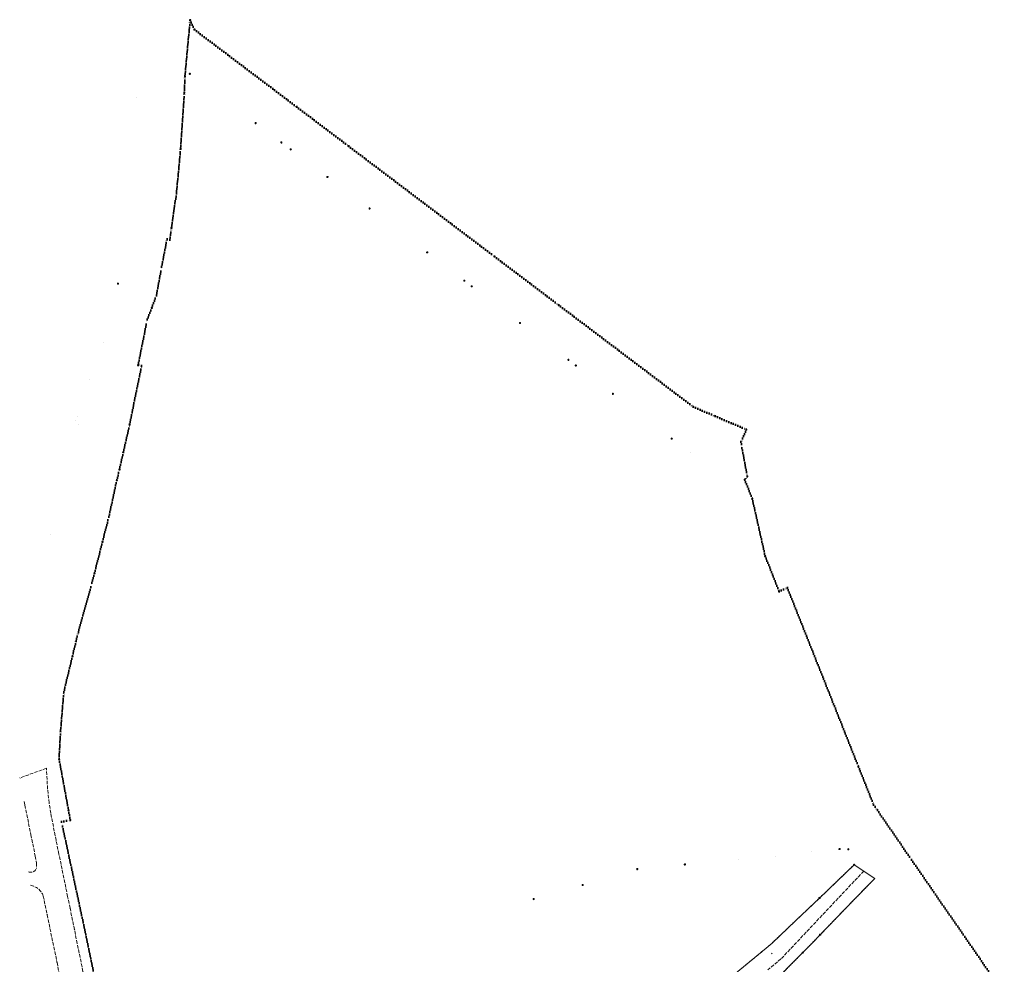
# Model space of a CAD drawing. Extents: x 6472695 to 6473494, y 5822279 to 5823456.
# Tile 51 of 51: x 6472877 to 6473299, y 5823052 to 5823456. Entities that reach past the tile are written whole.
import ezdxf

# ---------------------------------------------------------------- set-up
doc = ezdxf.new("R2010")
doc.units = 0
for name, pattern in [('KROPK2', [1, 0.05, -0.95]), ('PRZER1-1', [1, 0.5, -0.5]), ('PRZER3-1', [2, 1.5, -0.5])]:
    doc.linetypes.add(name, pattern=pattern)
doc.layers.get('0').update_dxf_attribs({"linetype": 'CONTINUOUS'})
for name, color, linetype, lineweight in [('EGDE', 7, 'CONTINUOUS', 18), ('EGPG', 7, 'CONTINUOUS', 18), ('GESJAE', 7, 'CONTINUOUS', 50), ('GSPPRB', 7, 'CONTINUOUS', 18), ('OTKJ', 7, 'CONTINUOUS', 18)]:
    doc.layers.add(name, color=color, linetype=linetype, lineweight=lineweight)
doc.layers.add('EGUG', color=7, linetype='CONTINUOUS', lineweight=18, true_color=0x008000)
doc.layers.add('GELULI', color=7, linetype='CONTINUOUS', lineweight=18, true_color=0xfeffff)

# ---------------------------------------------------------------- blocks, each defined once
blk = doc.blocks.new('D_GEPPGD1_1')
at = {"color": 0}
blk.add_lwpolyline([(0, 0.25), (0.077254, 0.237764), (0.146946, 0.202254), (0.202254, 0.146946), (0.237764, 0.077254), (0.25, 0), (0.237764, -0.077254), (0.202254, -0.146946), (0.146946, -0.202254), (0.077254, -0.237764), (0, -0.25), (-0.077254, -0.237764), (-0.146946, -0.202254), (-0.202254, -0.146946), (-0.237764, -0.077254), (-0.25, 0), (-0.237764, 0.077254), (-0.202254, 0.146946), (-0.146946, 0.202254), (-0.077254, 0.237764)], close=True, dxfattribs=at)
blk = doc.blocks.new('D_GEPPGD1_2')
blk.add_hatch(color=0).paths.add_polyline_path([(0, -0.045), (0.013906, -0.042798), (0.02645, -0.036406), (0.036406, -0.02645), (0.042798, -0.013906), (0.045, 0), (0.042798, 0.013906), (0.036406, 0.02645), (0.02645, 0.036406), (0.013906, 0.042798), (0, 0.045), (-0.013906, 0.042798), (-0.02645, 0.036406), (-0.036406, 0.02645), (-0.042798, 0.013906), (-0.045, 0), (-0.042798, -0.013906), (-0.036406, -0.02645), (-0.02645, -0.036406), (-0.013906, -0.042798)])
blk = doc.blocks.new('D_GSPPRB0')
at = {"color": 0, "lineweight": 18}
for points in [[(-0.12726, -0.12726), (0.12726, 0.12726)], [(-0.12726, 0.12726), (0.12726, -0.12726)]]:
    blk.add_lwpolyline(points, dxfattribs=at)

msp = doc.modelspace()

# ---------------------------------------------------------------- linework, layer by layer
at = {"layer": 'EGDE', "linetype": 'Continuous', "lineweight": 18}
msp.add_lwpolyline([(6473182.21, 5823046.62), (6473197.67, 5823059.37), (6473199.27, 5823060.8), (6473209.28, 5823070.31), (6473219.58, 5823080.08), (6473234.44, 5823094.38), (6473243.33, 5823088.51), (6473240.15, 5823085.25), (6473230.07, 5823074.87), (6473219.86, 5823064.36), (6473216.4, 5823060.79), (6473215.01, 5823059.37), (6473212.43, 5823056.7), (6473198.45, 5823042.67)], dxfattribs=at)
at = {"layer": 'EGUG', "color": 96, "linetype": 'PRZER1-1', "lineweight": 18, "true_color": 0x008000}
msp.add_lwpolyline([(6473182.21, 5823046.62), (6473197.67, 5823059.37), (6473199.27, 5823060.8), (6473209.28, 5823070.31), (6473219.58, 5823080.08), (6473234.44, 5823094.38)], dxfattribs=at)
at = {"layer": 'EGUG', "linetype": 'PRZER1-1', "lineweight": 18}
msp.add_lwpolyline([(6473243.33, 5823088.51), (6473240.15, 5823085.25), (6473230.07, 5823074.87), (6473219.86, 5823064.36), (6473216.4, 5823060.79), (6473215.01, 5823059.37), (6473212.43, 5823056.7), (6473198.45, 5823042.67)], dxfattribs=at)
at = {"layer": 'GELULI', "linetype": 'PRZER3-1', "lineweight": 18, "elevation": -0.01}
msp.add_lwpolyline([(6473238.57, 5823091.65), (6473203.09, 5823053.98), (6473197.51, 5823049.31)], dxfattribs=at)
at = {"layer": 'GESJAE', "linetype": 'KROPK2', "lineweight": 50, "elevation": 10.22}
msp.add_lwpolyline([(6472908.94, 5823046.95), (6472903.77, 5823071.67), (6472894.94, 5823112.72), (6472898.68, 5823113.46), (6472897.9, 5823117.74), (6472893.86, 5823139.62), (6472894.55, 5823151.85), (6472895.9, 5823168.29), (6472899.63, 5823183.77), (6472901.15, 5823190.09), (6472902.13, 5823193.97), (6472907.98, 5823215.05), (6472909.05, 5823219.29), (6472912.48, 5823232.73), (6472915.21, 5823243.42), (6472918.63, 5823259.12), (6472919.74, 5823263.66), (6472921.41, 5823271.05), (6472924.08, 5823282.87), (6472929.22, 5823308.13), (6472927.73, 5823308.34), (6472931.64, 5823327.85), (6472933.6, 5823332.94), (6472935.55, 5823338.19), (6472937.81, 5823350.48), (6472940.12, 5823362.32), (6472941.29, 5823362.04), (6472942.02, 5823367.16), (6472944.14, 5823381.82), (6472945.94, 5823401.16), (6472947.53, 5823425.06), (6472947.79, 5823432.12), (6472950.01, 5823456.09), (6472951.87, 5823452.07), (6472995.66, 5823418.95), (6473017.94, 5823402.11), (6473080.39, 5823354.87), (6473107.88, 5823334.08), (6473165.54, 5823290.47), (6473174.93, 5823286.46), (6473188.25, 5823280.77), (6473185.96, 5823275.51), (6473186.39, 5823272.77), (6473188.66, 5823260.72), (6473187.58, 5823259.27), (6473190.78, 5823251.16), (6473196.33, 5823226.56), (6473202.27, 5823211.46), (6473205.82, 5823212.96), (6473236.29, 5823136.34), (6473242.79, 5823119.99), (6473244.42, 5823117.67), (6473259.01, 5823096.44), (6473265.04, 5823087.72), (6473281.81, 5823063.48), (6473298.75, 5823038.98)], dxfattribs=at)
at = {"layer": 'OTKJ', "color": 4, "linetype": 'PRZER3-1', "lineweight": 18, "true_color": 0x00ffff, "elevation": 10.18}
for points in [[(6472921.53, 5823000.59, -0.214971), (6472915.88, 5823000.83, -0.268358), (6472913.21, 5823004.47), (6472911.83, 5823011.11), (6472910.57, 5823017.18), (6472908.42, 5823027.71), (6472906.54, 5823036.78), (6472905.75, 5823040.67), (6472904.12, 5823048.68), (6472901.65, 5823060.61), (6472900.45, 5823066.58), (6472898.58, 5823075.74), (6472897.55, 5823080.75), (6472893.81, 5823098.94), (6472892.6, 5823104.82), (6472890.32, 5823116.46), (6472889.64, 5823120.83), (6472888.96, 5823126.82), (6472888.45, 5823135.7), (6472877.01, 5823131.48)], [(6472878.92, 5823121.46), (6472879.26, 5823119.86), (6472881.8, 5823107.2), (6472883.67, 5823098.01), (6472884.27, 5823095.07), (6472884.26, 5823092.78, -0.392609), (6472880.83, 5823091.31)], [(6472881.62, 5823085.56, -0.270323), (6472887.12, 5823080.95), (6472888.77, 5823072.92), (6472893, 5823052.53), (6472897.08, 5823032.65), (6472901.33, 5823012.16), (6472903.2, 5823003.09, -0.062359), (6472903.4, 5823001.16, -0.139011), (6472902.89, 5822998.53, -0.163281), (6472900.05, 5822995.96), (6472899.15, 5822995.54)]]:
    msp.add_lwpolyline(points, format="xyb", dxfattribs=at)

# ---------------------------------------------------------------- block references
at = {"layer": 'EGPG', "color": 7, "linetype": 'Continuous', "lineweight": 18}
for name, p in [('D_GEPPGD1_1', (6472950.01, 5823456.09)), ('D_GEPPGD1_1', (6472951.87, 5823452.07)), ('D_GEPPGD1_2', (6472928.41, 5823440.22)), ('D_GEPPGD1_2', (6472927.89, 5823435.06)), ('D_GEPPGD1_2', (6472928.02, 5823435.05)), ('D_GEPPGD1_1', (6472947.79, 5823432.12)), ('D_GEPPGD1_1', (6472949.88, 5823433.15)), ('D_GEPPGD1_2', (6472927.4, 5823428.35)), ('D_GEPPGD1_2', (6472927.53, 5823428.34)), ('D_GEPPGD1_2', (6472927.15, 5823423.16)), ('D_GEPPGD1_1', (6472947.53, 5823425.06)), ('D_GEPPGD1_1', (6472995.66, 5823418.95)), ('D_GEPPGD1_1', (6472978.07, 5823412.03)), ('D_GEPPGD1_2', (6472925.95, 5823406.2)), ('D_GEPPGD1_1', (6472945.94, 5823401.16)), ('D_GEPPGD1_1', (6472989.11, 5823403.75)), ('D_GEPPGD1_1', (6472993.12, 5823400.76)), ('D_GEPPGD1_1', (6473017.94, 5823402.11)), ('D_GEPPGD1_1', (6473008.84, 5823388.98)), ('D_GEPPGD1_2', (6472924.24, 5823386.3)), ('D_GEPPGD1_2', (6472944.14, 5823381.82)), ('D_GEPPGD1_1', (6473026.89, 5823375.45)), ('D_GEPPGD1_2', (6472921.67, 5823368.58)), ('D_GEPPGD1_1', (6472942.02, 5823367.16)), ('D_GEPPGD1_2', (6472940.12, 5823362.32)), ('D_GEPPGD1_2', (6472941.29, 5823362.04)), ('D_GEPPGD1_1', (6473051.56, 5823356.67)), ('D_GEPPGD1_1', (6473080.39, 5823354.87)), ('D_GEPPGD1_2', (6472937.81, 5823350.48)), ('D_GEPPGD1_1', (6472919.14, 5823343.31)), ('D_GEPPGD1_1', (6473067.47, 5823344.55)), ('D_GEPPGD1_1', (6473070.65, 5823342.13)), ('D_GEPPGD1_2', (6472935.55, 5823338.19)), ('D_GEPPGD1_1', (6472933.6, 5823332.94)), ('D_GEPPGD1_1', (6473107.88, 5823334.08)), ('D_GEPPGD1_2', (6472931.64, 5823327.85)), ('D_GEPPGD1_1', (6473091.34, 5823326.38)), ('D_GEPPGD1_2', (6472912.91, 5823318.16)), ('D_GEPPGD1_2', (6472914.4, 5823317.62)), ('D_GEPPGD1_1', (6472927.73, 5823308.34)), ('D_GEPPGD1_2', (6472929.22, 5823308.13)), ('D_GEPPGD1_1', (6473112.02, 5823310.63)), ('D_GEPPGD1_1', (6473115.21, 5823308.2)), ('D_GEPPGD1_2', (6472906.91, 5823302.21)), ('D_GEPPGD1_2', (6472910.26, 5823300.98)), ('D_GEPPGD1_1', (6473131.12, 5823296.08)), ('D_GEPPGD1_1', (6473165.54, 5823290.47)), ('D_GEPPGD1_2', (6472901.74, 5823286.53)), ('D_GEPPGD1_1', (6473174.93, 5823286.46)), ('D_GEPPGD1_2', (6472900.72, 5823283.55)), ('D_GEPPGD1_2', (6472901.06, 5823284.47)), ('D_GEPPGD1_2', (6472902.21, 5823283.1)), ('D_GEPPGD1_1', (6472924.08, 5823282.87)), ('D_GEPPGD1_1', (6473188.25, 5823280.77)), ('D_GEPPGD1_1', (6473156.31, 5823276.91)), ('D_GEPPGD1_2', (6473185.96, 5823275.51)), ('D_GEPPGD1_2', (6472899.07, 5823270.89)), ('D_GEPPGD1_2', (6472899.7, 5823273.37)), ('D_GEPPGD1_1', (6472921.41, 5823271.05)), ('D_GEPPGD1_2', (6473164.34, 5823270.83)), ('D_GEPPGD1_2', (6473186.39, 5823272.77)), ('D_GEPPGD1_1', (6472919.74, 5823263.66)), ('D_GEPPGD1_1', (6473188.66, 5823260.72)), ('D_GEPPGD1_2', (6472918.63, 5823259.12)), ('D_GEPPGD1_1', (6473187.58, 5823259.27)), ('D_GEPPGD1_2', (6472894.35, 5823252.74)), ('D_GEPPGD1_1', (6473190.78, 5823251.16)), ('D_GEPPGD1_2', (6472915.21, 5823243.42)), ('D_GEPPGD1_2', (6472890.06, 5823235.86)), ('D_GEPPGD1_1', (6472912.48, 5823232.73)), ('D_GEPPGD1_2', (6472888.44, 5823229.5)), ('D_GEPPGD1_1', (6473196.33, 5823226.56)), ('D_GEPPGD1_2', (6472909.05, 5823219.29)), ('D_GEPPGD1_2', (6472907.98, 5823215.05)), ('D_GEPPGD1_1', (6473202.27, 5823211.46)), ('D_GEPPGD1_2', (6473205.82, 5823212.96)), ('D_GEPPGD1_2', (6472902.13, 5823193.97)), ('D_GEPPGD1_2', (6472901.15, 5823190.09)), ('D_GEPPGD1_2', (6472899.63, 5823183.77)), ('D_GEPPGD1_2', (6472895.9, 5823168.29)), ('D_GEPPGD1_2', (6472894.55, 5823151.85)), ('D_GEPPGD1_2', (6472893.86, 5823139.62)), ('D_GEPPGD1_2', (6473236.29, 5823136.34)), ('D_GEPPGD1_2', (6472897.9, 5823117.74)), ('D_GEPPGD1_2', (6473242.79, 5823119.99)), ('D_GEPPGD1_2', (6473244.42, 5823117.67)), ('D_GEPPGD1_1', (6472898.68, 5823113.46)), ('D_GEPPGD1_2', (6472894.94, 5823112.72)), ('D_GEPPGD1_1', (6473228.18, 5823101.09)), ('D_GEPPGD1_1', (6473231.92, 5823100.99)), ('D_GEPPGD1_2', (6473184.72, 5823096.76)), ('D_GEPPGD1_2', (6473200.64, 5823098.01)), ('D_GEPPGD1_2', (6473211.65, 5823099.53)), ('D_GEPPGD1_2', (6473216.19, 5823100.02)), ('D_GEPPGD1_2', (6473259.01, 5823096.44)), ('D_GEPPGD1_1', (6473141.52, 5823092.47)), ('D_GEPPGD1_1', (6473161.93, 5823094.47)), ('D_GEPPGD1_1', (6473234.44, 5823094.38)), ('D_GEPPGD1_2', (6473243.33, 5823088.51)), ('D_GEPPGD1_1', (6473118.18, 5823085.69)), ('D_GEPPGD1_2', (6473240.15, 5823085.25)), ('D_GEPPGD1_2', (6473265.04, 5823087.72)), ('D_GEPPGD1_1', (6473097.17, 5823079.64)), ('D_GEPPGD1_1', (6473219.58, 5823080.08)), ('D_GEPPGD1_2', (6472903.77, 5823071.67)), ('D_GEPPGD1_2', (6473230.07, 5823074.87)), ('D_GEPPGD1_2', (6473209.28, 5823070.31)), ('D_GEPPGD1_1', (6473219.86, 5823064.36)), ('D_GEPPGD1_2', (6473281.81, 5823063.48)), ('D_GEPPGD1_2', (6473197.67, 5823059.37)), ('D_GEPPGD1_2', (6473199.27, 5823060.8)), ('D_GEPPGD1_2', (6473215.01, 5823059.37)), ('D_GEPPGD1_2', (6473216.4, 5823060.79)), ('D_GEPPGD1_1', (6473212.43, 5823056.7))]:
    msp.add_blockref(name, p, dxfattribs=at)
at = {"layer": 'GSPPRB', "color": 7, "linetype": 'Continuous', "lineweight": 18}
for p in [(6472892.6, 5823104.82, 10.28), (6472893.81, 5823098.94, 10.28), (6472898.58, 5823075.74, 10.28), (6472888.77, 5823072.92, 10.28), (6472900.45, 5823066.58, 10.28), (6473199.2, 5823056.33, 10.28), (6472893, 5823052.53, 10.28)]:
    msp.add_blockref('D_GSPPRB0', p, dxfattribs=at)

doc.saveas('drawing.dxf')
